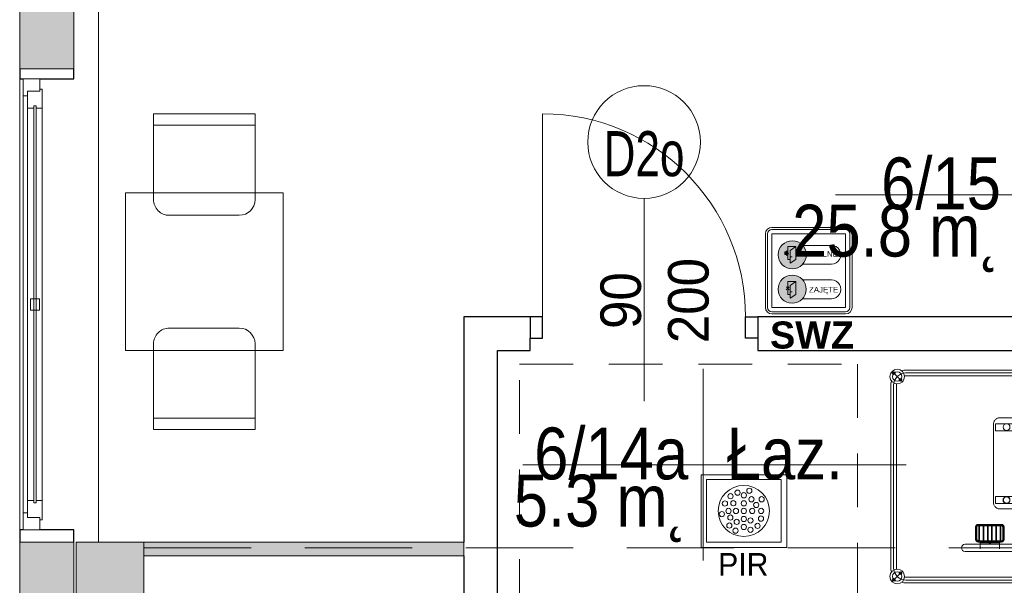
# Model space of a CAD drawing. Header units: centimetres. Extents: x -1253 to 21770, y -8842 to 3590.
# Tile 61 of 120: x -1253 to -816, y 2324 to 2575. Entities that reach past the tile are written whole.
import ezdxf

# ---------------------------------------------------------------- set-up
doc = ezdxf.new("R2010")
doc.units = ezdxf.units.CM
doc.linetypes.add('Ponad', pattern=[39.688, 23.813, -15.875])
doc.linetypes.add('Ukryte', pattern=[71.438, 47.625, -23.813])
for name, color, linetype, lineweight in [('A-ANNO-NOTE', 131, 'Continuous', 9), ('A-AREA-IDEN', 2, 'Continuous', 13), ('A-DETL-GENF', 92, 'Continuous', 9), ('A-DETL-HDLN', 90, 'Ukryte', 9), ('A-DETL-MEDM', 33, 'Continuous', 13), ('A-DOOR', 31, 'Continuous', 13), ('A-FLOR-OVHD', 1, 'Ponad', 9), ('A-GLAZ', 151, 'Continuous', 13), ('A-WALL', 113, 'Continuous', 13), ('A-WALL-PATT', 111, 'Continuous', 13), ('I-FURN', 30, 'Continuous', 9), ('P-SANR-FIXT', 6, 'Continuous', 9), ('PRZYW_Elementy_inst_przyw', 7, 'Continuous', 9), ('S-COLS', 52, 'Continuous', 13)]:
    doc.layers.add(name, color=color, linetype=linetype, lineweight=lineweight)
doc.styles.add('adam', font='arialbd.ttf')
doc.styles.add('Arial', font='arial.ttf', dxfattribs={"width": 0.9, "height": 18})
doc.styles.add('Arial_1', font='arial.ttf', dxfattribs={"width": 0.7, "height": 20})
doc.styles.add('Arial_11', font='arial.ttf', dxfattribs={"width": 0.85, "height": 23})
doc.styles.add('GENERATED_STYLE_1', font='arial.ttf')

# ---------------------------------------------------------------- blocks, each defined once
blk = doc.blocks.new('M_Concrete-Square-Column - 300 x 300mm-1795931-6_piętro IV __13_80 m_ - stan projektowany')
at = {"layer": 'S-COLS', "lineweight": 9}
blk.add_hatch(color=254, dxfattribs=at).paths.add_polyline_path([(15, -15), (15, 15), (-15, 15), (-15, -15)], flags=0)
for p, q in [((15, 15), (-15, 15)), ((-15, 15), (-15, -15)), ((15, -15), (15, 15)), ((-15, -15), (15, -15))]:
    blk.add_line(p, q, dxfattribs=at)
blk = doc.blocks.new('Blat - Blat-1285996-6_piętro IV __13_80 m_ - stan projektowany')
at = {"layer": 'I-FURN'}
for p, q in [((0, 0), (70, 0)), ((0, -70), (0, 0)), ((70, 0), (70, -70)), ((70, -70), (0, -70))]:
    blk.add_line(p, q, dxfattribs=at)
blk = doc.blocks.new('DRZWI 1S - automatyczna etykieta - Drzwi 90 _łazienkowe_-2364283-6_piętro IV __13_80 m_ - stan projektowany')
at = {"layer": 'A-DETL-GENF'}
for p, q in [((-50.5, 2), (-45, 2)), ((-50.5, -7.5), (-50.5, 2)), ((-45, 2), (-45, -7.5)), ((45, 2), (50.5, 2)), ((45, -7.5), (45, 2)), ((50.5, 2), (50.5, -7.5)), ((-45, -7.5), (-50.5, -7.5)), ((50.5, -7.5), (45, -7.5))]:
    blk.add_line(p, q, dxfattribs=at)
at = {"layer": 'A-DETL-MEDM', "lineweight": 25}
for p, q in [((-50.5, -7.5), (-50.5, 2)), ((-50.5, 2), (-45, 2)), ((-45, 2), (-45, -7.5)), ((45, 2), (45, -7.5)), ((50.5, 2), (45, 2)), ((50.5, -7.5), (50.5, 2)), ((-45, -7.5), (-50.5, -7.5)), ((45, -7.5), (50.5, -7.5))]:
    blk.add_line(p, q, dxfattribs=at)
at = {"layer": 'A-DOOR'}
blk.add_line((45, -7.5), (45, -97.5), dxfattribs=at)
blk.add_arc((45, -7.5), 90, 180, 270, dxfattribs=at)
blk = doc.blocks.new('brodzik natryskowy dla N - Type 1-2359080-6_piętro IV __13_80 m_ - stan projektowany')
at = {"layer": 'P-SANR-FIXT'}
for p, q in [((-35.25, 97.25), (-40.13, 102.13)), ((47.11, 102.55), (-33.8, 102.55)), ((-33.8, 101.3), (47.11, 101.3)), ((48.56, 97.25), (53.43, 102.13)), ((47.11, 100.05), (-33.8, 100.05)), ((-40.55, 11.3), (-40.55, 95.8)), ((-39.3, 11), (-39.3, 95.8)), ((-38.05, 11.3), (-38.05, 95.8)), ((51.36, 11.3), (51.36, 95.8)), ((52.61, 11), (52.61, 96)), ((53.86, 11.3), (53.86, 95.8)), ((-26.61, 11.2), (-26.61, 69.6)), ((-23.41, 69.6), (-23.41, 11.2)), ((-22.41, 62.85), (-25.41, 62.85)), ((-22.81, 62.85), (-22.81, 54.35)), ((-22.61, 62.85), (-22.61, 54.35)), ((-22.41, 63.8), (-22.41, 53.4)), ((-22.11, 63.8), (-22.11, 53.4)), ((-21.81, 63.8), (-21.81, 53.4)), ((-21.81, 63.5), (-15.21, 63.5)), ((-21.81, 63.2), (-15.21, 63.2)), ((-21.81, 61.6), (-15.21, 61.6)), ((-21.81, 61.3), (-15.21, 61.3)), ((-15.71, 64.9), (-21.31, 64.9)), ((-15.71, 64.6), (-21.31, 64.6)), ((-15.71, 64.3), (-21.31, 64.3)), ((-15.21, 53.4), (-15.21, 63.8)), ((-14.91, 53.4), (-14.91, 63.8)), ((-14.61, 53.4), (-14.61, 63.8)), ((-21.81, 59.7), (-15.21, 59.7)), ((-21.81, 59.4), (-15.21, 59.4)), ((-21.81, 57.8), (-15.21, 57.8)), ((-21.81, 57.5), (-15.21, 57.5)), ((-5.95, 56.77), (-5.69, 56.88)), ((-5.69, 56.88), (-5.41, 56.96)), ((-5.41, 56.96), (-5.13, 57.01)), ((-5.13, 57.01), (29.82, 57.01)), ((29.82, 57.01), (30.1, 57.01)), ((30.1, 57.01), (30.38, 56.96)), ((30.38, 56.96), (30.65, 56.89)), ((30.65, 56.89), (30.92, 56.78)), ((-22.41, 54.35), (-25.41, 54.35)), ((-21.81, 55.9), (-15.21, 55.9)), ((-21.81, 55.6), (-15.21, 55.6)), ((-21.81, 54), (-15.21, 54)), ((-21.81, 53.7), (-15.21, 53.7)), ((-21.31, 52.9), (-15.71, 52.9)), ((-21.31, 52.6), (-15.71, 52.6)), ((-7.74, 54.37), (-7.7, 54.64)), ((-7.74, 54.09), (-7.74, 54.37)), ((-7.74, 24.55), (-7.74, 54.09)), ((-7.7, 54.64), (-7.62, 54.91)), ((-7.62, 54.91), (-7.52, 55.18)), ((-7.52, 55.18), (-7.4, 55.43)), ((-7.4, 55.43), (-7.25, 55.67)), ((-7.25, 55.67), (-7.07, 55.9)), ((-7.07, 55.9), (-6.88, 56.11)), ((-6.88, 56.11), (-6.67, 56.31)), ((-6.67, 56.31), (-6.44, 56.49)), ((-6.44, 56.49), (-6.2, 56.64)), ((-6.2, 56.64), (-5.95, 56.77)), ((-5.29, 56.03), (-5.37, 32.6)), ((-2.15, 56.03), (-5.29, 56.03)), ((-4.6, 52.36), (-4.48, 52.43)), ((-4.48, 52.43), (-4.35, 52.49)), ((-4.35, 52.49), (-4.21, 52.54)), ((-4.21, 52.54), (-4.07, 52.58)), ((-4.07, 52.58), (-3.93, 52.6)), ((-3.93, 52.6), (-3.78, 52.61)), ((-3.78, 52.61), (-3.63, 52.6)), ((-3.63, 52.6), (-3.48, 52.58)), ((-3.48, 52.58), (-3.34, 52.54)), ((-3.34, 52.54), (-3.21, 52.49)), ((-3.21, 52.49), (-3.08, 52.43)), ((-3.08, 52.43), (-2.96, 52.36)), ((-2.15, 32.63), (-2.15, 56.03)), ((26.92, 56.03), (30.07, 56.03)), ((26.92, 56.03), (26.92, 32.43)), ((30.07, 32.63), (30.07, 56.03)), ((30.92, 56.78), (31.17, 56.66)), ((31.17, 56.66), (31.41, 56.51)), ((31.41, 56.51), (31.64, 56.34)), ((31.64, 56.34), (31.85, 56.14)), ((31.85, 56.14), (32.05, 55.93)), ((32.05, 55.93), (32.22, 55.71)), ((32.22, 55.71), (32.38, 55.46)), ((32.38, 55.46), (32.51, 55.21)), ((32.51, 55.21), (32.61, 54.94)), ((32.61, 54.94), (32.69, 54.67)), ((32.69, 54.67), (32.74, 54.38)), ((32.74, 54.38), (32.74, 24.86)), ((-21.31, 52.3), (-15.71, 52.3)), ((-5.24, 51.15), (-5.23, 51.29)), ((-5.23, 51), (-5.24, 51.15)), ((-5.23, 51.29), (-5.21, 51.44)), ((-5.21, 50.85), (-5.23, 51)), ((-5.21, 51.44), (-5.18, 51.58)), ((-5.18, 50.71), (-5.21, 50.85)), ((-5.18, 51.58), (-5.13, 51.71)), ((-5.13, 50.58), (-5.18, 50.71)), ((-5.13, 51.71), (-5.07, 51.84)), ((-5.07, 50.45), (-5.13, 50.58)), ((-5.07, 51.84), (-4.99, 51.96)), ((-4.99, 50.33), (-5.07, 50.45)), ((-4.99, 51.96), (-4.91, 52.08)), ((-4.91, 50.21), (-4.99, 50.33)), ((-4.91, 52.08), (-4.81, 52.18)), ((-4.81, 50.11), (-4.91, 50.21)), ((-4.81, 52.18), (-4.71, 52.27)), ((-4.71, 50.02), (-4.81, 50.11)), ((-4.71, 52.27), (-4.6, 52.36)), ((-4.6, 49.93), (-4.71, 50.02)), ((-4.48, 49.86), (-4.6, 49.93)), ((-4.35, 49.8), (-4.48, 49.86)), ((-4.21, 49.75), (-4.35, 49.8)), ((-4.07, 49.71), (-4.21, 49.75)), ((-3.93, 49.69), (-4.07, 49.71)), ((-3.78, 49.68), (-3.93, 49.69)), ((-3.48, 49.71), (-3.63, 49.69)), ((-3.34, 49.75), (-3.48, 49.71)), ((-3.21, 49.8), (-3.34, 49.75)), ((-3.08, 49.86), (-3.21, 49.8)), ((-2.96, 49.93), (-3.08, 49.86)), ((-2.96, 52.36), (-2.85, 52.27)), ((-2.85, 50.02), (-2.96, 49.93)), ((-2.85, 52.27), (-2.74, 52.18)), ((-2.74, 50.11), (-2.85, 50.02)), ((-2.74, 52.18), (-2.65, 52.08)), ((-2.65, 50.21), (-2.74, 50.11)), ((-2.65, 52.08), (-2.56, 51.96)), ((-2.56, 50.33), (-2.65, 50.21)), ((-2.56, 51.96), (-2.49, 51.84)), ((-2.49, 50.45), (-2.56, 50.33)), ((-2.49, 51.84), (-2.43, 51.71)), ((-2.43, 50.58), (-2.49, 50.45)), ((-2.43, 51.71), (-2.38, 51.58)), ((-2.38, 50.71), (-2.43, 50.58)), ((-2.38, 51.58), (-2.34, 51.44)), ((-2.34, 50.85), (-2.38, 50.71)), ((-2.34, 51.44), (-2.32, 51.29)), ((-2.32, 51), (-2.34, 50.85)), ((-2.32, 51.29), (-2.31, 51.15)), ((-2.31, 51.15), (-2.32, 51)), ((-45.5, 27.16), (-29.67, 31)), ((-44.99, 32.02), (-31.46, 34.32)), ((-29.67, 31), (-44.99, 32.02)), ((-5.37, 32.6), (-5.32, 31.71)), ((-5.32, 31.71), (-5.19, 30.85)), ((-5.19, 30.85), (-4.98, 30.01)), ((26.92, 32.43), (-2.15, 32.63)), ((-2.03, 31.55), (-2.11, 32.1)), ((-1.89, 31.01), (-2.03, 31.55)), ((-1.71, 30.51), (-1.89, 31.01)), ((26.48, 30.51), (26.66, 31.01)), ((26.66, 31.01), (26.8, 31.55)), ((26.8, 31.55), (26.88, 32.1)), ((29.97, 30.85), (29.75, 30.01)), ((30.1, 31.71), (29.97, 30.85)), ((30.15, 32.6), (30.1, 31.71)), ((-29.41, 26.14), (-45.5, 27.16)), ((-4.98, 30.01), (-4.68, 29.22)), ((-4.68, 29.22), (-4.32, 28.45)), ((-4.32, 28.45), (-3.88, 27.74)), ((-3.88, 27.74), (-3.38, 27.07)), ((-3.38, 27.07), (-2.82, 26.45)), ((-2.82, 26.45), (-2.2, 25.89)), ((-1.47, 30.02), (-1.71, 30.51)), ((-1.19, 29.56), (-1.47, 30.02)), ((-0.87, 29.14), (-1.19, 29.56)), ((-0.51, 28.74), (-0.87, 29.14)), ((-0.12, 28.38), (-0.51, 28.74)), ((0.31, 28.06), (-0.12, 28.38)), ((0.76, 27.79), (0.31, 28.06)), ((1.25, 27.55), (0.76, 27.79)), ((1.76, 27.36), (1.25, 27.55)), ((2.29, 27.23), (1.76, 27.36)), ((2.84, 27.14), (2.29, 27.23)), ((3.4, 27.11), (2.84, 27.14)), ((4.41, 27.12), (3.4, 27.11)), ((3.78, 27.12), (21.37, 27.12)), ((4.41, 23.89), (4.41, 27.12)), ((21.37, 27.12), (21.94, 27.14)), ((21.94, 27.14), (22.49, 27.23)), ((22.49, 27.23), (23.02, 27.36)), ((23.02, 27.36), (23.53, 27.55)), ((23.53, 27.55), (24.01, 27.79)), ((24.01, 27.79), (24.47, 28.06)), ((24.47, 28.06), (24.89, 28.38)), ((24.89, 28.38), (25.29, 28.74)), ((25.29, 28.74), (25.65, 29.14)), ((25.65, 29.14), (25.96, 29.56)), ((25.96, 29.56), (26.24, 30.02)), ((26.24, 30.02), (26.48, 30.51)), ((27.59, 26.45), (26.98, 25.89)), ((28.16, 27.07), (27.59, 26.45)), ((28.66, 27.74), (28.16, 27.07)), ((29.09, 28.45), (28.66, 27.74)), ((29.46, 29.22), (29.09, 28.45)), ((29.75, 30.01), (29.46, 29.22)), ((-46.26, 23.33), (-29.41, 26.14)), ((-29.41, 21.8), (-46.26, 23.33)), ((-7.7, 24.28), (-7.74, 24.55)), ((-7.62, 24.01), (-7.7, 24.28)), ((-7.51, 23.75), (-7.62, 24.01)), ((-7.38, 23.5), (-7.51, 23.75)), ((-7.23, 23.25), (-7.38, 23.5)), ((-7.05, 23.02), (-7.23, 23.25)), ((-6.85, 22.81), (-7.05, 23.02)), ((-6.64, 22.61), (-6.85, 22.81)), ((-6.41, 22.43), (-6.64, 22.61)), ((-6.17, 22.27), (-6.41, 22.43)), ((-5.92, 22.14), (-6.17, 22.27)), ((-5.66, 22.03), (-5.92, 22.14)), ((-5.39, 21.95), (-5.66, 22.03)), ((-5.12, 21.9), (-5.39, 21.95)), ((-4.84, 21.88), (-5.12, 21.9)), ((10.32, 21.88), (-4.84, 21.88)), ((-2.2, 25.89), (-1.53, 25.38)), ((-1.53, 25.38), (-0.81, 24.95)), ((-0.81, 24.95), (-0.05, 24.58)), ((-0.05, 24.58), (0.75, 24.29)), ((0.75, 24.29), (1.58, 24.07)), ((1.58, 24.07), (2.44, 23.94)), ((2.44, 23.94), (4.41, 23.89)), ((22.33, 23.94), (3.78, 23.89)), ((11.19, 23.94), (13.8, 23.94)), ((11.19, 21.67), (11.19, 23.94)), ((13.8, 23.94), (13.8, 21.67)), ((30.14, 21.88), (14.73, 21.88)), ((23.2, 24.07), (22.33, 23.94)), ((24.03, 24.29), (23.2, 24.07)), ((24.83, 24.58), (24.03, 24.29)), ((25.59, 24.95), (24.83, 24.58)), ((26.31, 25.38), (25.59, 24.95)), ((26.98, 25.89), (26.31, 25.38)), ((30.36, 21.95), (30.1, 21.9)), ((30.62, 22.03), (30.14, 21.88)), ((30.87, 22.14), (30.62, 22.03)), ((31.12, 22.28), (30.87, 22.14)), ((31.36, 22.44), (31.12, 22.28)), ((31.59, 22.62), (31.36, 22.44)), ((31.81, 22.82), (31.59, 22.62)), ((32.01, 23.04), (31.81, 22.82)), ((32.19, 23.27), (32.01, 23.04)), ((32.35, 23.52), (32.19, 23.27)), ((32.49, 23.77), (32.35, 23.52)), ((32.6, 24.04), (32.49, 23.77)), ((32.68, 24.31), (32.6, 24.04)), ((32.74, 24.58), (32.68, 24.31)), ((32.74, 24.86), (32.74, 24.58)), ((-45.75, 19.5), (-29.41, 21.8)), ((-28.14, 17.71), (-45.75, 19.5)), ((-44.99, 15.67), (-28.14, 17.71)), ((10.54, 20.79), (14.45, 20.79)), ((10.54, 11.52), (10.54, 20.79)), ((14.44, 21.54), (10.55, 21.51)), ((13.8, 21.67), (11.19, 21.67)), ((14.45, 11.52), (14.45, 20.79)), ((-27.37, 14.39), (-44.99, 15.67)), ((-44.73, 12.86), (-27.37, 14.39)), ((-42.55, 11.3), (-42.55, 11)), ((-36.05, 11.3), (-42.55, 11.3)), ((-36.05, 11), (-36.05, 11.3)), ((14.45, 11.52), (10.54, 11.52)), ((49.36, 11.3), (49.36, 11)), ((55.86, 11.3), (49.36, 11.3)), ((55.86, 11), (55.86, 11.3))]:
    blk.add_line(p, q, dxfattribs=at)
for centre, radius in [((-37.69, 99.69), 3.25), ((-39.18, 101.17), 0.62), ((-37.69, 99.69), 2.1), ((-39.18, 101.17), 0.32), ((51, 99.69), 3.25), ((51, 99.69), 2.1), ((52.48, 101.17), 0.62), ((52.48, 101.17), 0.32), ((-36.21, 98.2), 0.62), ((-36.21, 98.2), 0.32), ((49.51, 98.2), 0.62), ((49.51, 98.2), 0.32), ((-3.85, 51.24), 1.5), ((28.59, 51.18), 1.5), ((-3.77, 33.05), 1.5), ((28.71, 33.24), 1.5), ((12.42, 25.5), 1.5)]:
    blk.add_circle(centre, radius, dxfattribs=at)
for centre, radius, start, end in [((-33.8, 95.8), 5.5, 90, 180), ((-33.8, 95.8), 6.75, 90, 106.4965), ((47.11, 95.8), 6.75, 73.5035, 90), ((47.11, 95.8), 5.5, 0, 90), ((-33.8, 95.8), 6.75, 163.5035, 180), ((-33.8, 95.8), 4.25, 171.1489, 180), ((-33.8, 95.8), 4.25, 90, 98.8511), ((47.11, 95.8), 4.25, 81.1489, 90), ((47.11, 95.8), 4.25, 0, 8.8511), ((47.11, 95.8), 6.75, 0, 16.4965), ((-25.01, 69.6), 1.6, 0, 180), ((-21.31, 63.8), 1.1, 90, 180), ((-21.31, 63.8), 0.8, 90, 180), ((-21.31, 63.8), 0.5, 90, 180), ((-15.71, 63.8), 1.1, 0, 90), ((-15.71, 63.8), 0.8, 0, 90), ((-15.71, 63.8), 0.5, 0, 90), ((-21.31, 53.4), 1.1, 180, 270), ((-21.31, 53.4), 0.8, 180, 270), ((-21.31, 53.4), 0.5, 180, 270), ((-15.71, 53.4), 0.5, 270, 0), ((-15.71, 53.4), 0.8, 270, 0), ((-15.71, 53.4), 1.1, 270, 0)]:
    blk.add_arc(centre, radius, start, end, dxfattribs=at)
blk.add_ellipse((-23.14, 58.6), major_axis=(0, 0.325), ratio=0.224951, dxfattribs=at)
blk = doc.blocks.new('krzesło - krzesło-1270919-6_piętro IV __13_80 m_ - stan projektowany')
at = {"layer": 'I-FURN'}
for p, q in [((-15.5, 22.5), (15.5, 22.5)), ((-22.5, -22.5), (-22.5, 15.5)), ((22.5, 15.5), (22.5, -22.5)), ((22.5, -17.5), (-22.5, -17.5)), ((22.5, -22.5), (-22.5, -22.5))]:
    blk.add_line(p, q, dxfattribs=at)
for centre, start, end in [((-15.5, 15.5), 90, 180), ((15.5, 15.5), 360, 90)]:
    blk.add_arc(centre, 7, start, end, dxfattribs=at)
blk = doc.blocks.new('krzesło - krzesło-823058-6_piętro IV __13_80 m_ - stan projektowany')
at = {"layer": 'I-FURN'}
for p, q in [((-22.5, 22.5), (-22.5, -15.5)), ((22.5, 22.5), (-22.5, 22.5)), ((22.5, -15.5), (22.5, 22.5)), ((22.5, 17.5), (-22.5, 17.5)), ((-15.5, -22.5), (15.5, -22.5))]:
    blk.add_line(p, q, dxfattribs=at)
for centre, start, end in [((-15.5, -15.5), 180, 270), ((15.5, -15.5), 270, 0)]:
    blk.add_arc(centre, 7, start, end, dxfattribs=at)
blk = doc.blocks.new('Okno - automatyczna etykieta - 200x165 _projektowane_-2617392-6_piętro IV __13_80 m_ - stan projektowany')
at = {"layer": 'A-GLAZ'}
for p, q in [((-92.5, 10.5), (-100, 10.5)), ((-100, 10.5), (-100, 3)), ((-100, 10.5), (100, 10.5)), ((-92.5, 8.5), (-92.5, 10.5)), ((92.5, 10.5), (-92.5, 10.5)), ((100, 10.5), (92.5, 10.5)), ((92.5, 10.5), (92.5, 8.5)), ((100, 3), (100, 10.5)), ((-87, 8.5), (-94.5, 8.5)), ((-94.5, 8.5), (-94.5, 3)), ((-94.5, 3), (-94.5, 8.5)), ((-94.5, 8.5), (-92.5, 8.5)), ((88, 5.75), (-88, 5.75)), ((-88, 5.75), (-88, 4.75)), ((-88, 4.75), (-88, 5.75)), ((-88, 5.75), (-87, 5.75)), ((-88, 4.75), (88, 4.75)), ((-87, 4.75), (-88, 4.75)), ((-87, 5.75), (-87, 8.5)), ((87, 8.5), (-87, 8.5)), ((-87, 2), (-87, 4.75)), ((2.5, 7.25), (-2.5, 7.25)), ((-2.5, 7.25), (-2.5, 3.25)), ((2.5, 3.25), (2.5, 7.25)), ((94.5, 8.5), (87, 8.5)), ((87, 8.5), (87, 5.75)), ((87, 5.75), (88, 5.75)), ((87, 4.75), (87, 2)), ((88, 4.75), (87, 4.75)), ((88, 4.75), (88, 5.75)), ((88, 5.75), (88, 4.75)), ((92.5, 8.5), (94.5, 8.5)), ((94.5, 3), (94.5, 8.5)), ((94.5, 8.5), (94.5, 3)), ((-100, 3), (-94.5, 3)), ((-94.5, 3), (-95.5, 3)), ((-95.5, 3), (-95.5, 2)), ((-95.5, 2), (-87, 2)), ((87, 2), (-87, 2)), ((-2.5, 3.25), (2.5, 3.25)), ((87, 2), (95.5, 2)), ((95.5, 3), (94.5, 3)), ((94.5, 3), (100, 3)), ((95.5, 2), (95.5, 3))]:
    blk.add_line(p, q, dxfattribs=at)
blk = doc.blocks.new('METKA_POMIESZCZENIA2 - Rozbudowana - bez ramki-2396678-6_piętro IV __13_80 m_ - stan projektowany')
at = {"layer": 'A-AREA-IDEN'}
for p, q in [((0, 0.425), (0, 0)), ((0.0976, 0), (-0.8, 0)), ((-0.8, 0), (0.9, 0)), ((0, 0), (0, -0.425))]:
    blk.add_line(p, q, dxfattribs=at)
blk = doc.blocks.new('PIR')
at = {"layer": 'PRZYW_Elementy_inst_przyw'}
for points in [[(9088.59, 2536.84), (9126.55, 2536.84), (9126.55, 2504.57), (9088.59, 2504.57)], [(9090.91, 2534.66), (9124.04, 2534.66), (9124.04, 2506.88), (9090.91, 2506.88)]]:
    blk.add_lwpolyline(points, close=True, dxfattribs=at)
for centre, radius in [((9107.47, 2520.77), 11.34), ((9104.67, 2528.87), 1.16), ((9109.9, 2529.71), 1.16), ((9099.08, 2524.06), 1.16), ((9101.55, 2527.29), 1.16), ((9102.8, 2524.18), 1.16), ((9107.47, 2527.71), 1.16), ((9107.47, 2524.12), 1.16), ((9110.84, 2525.94), 1.16), ((9115.37, 2525.94), 1.16), ((9097.73, 2519.36), 1.16), ((9100.67, 2520.77), 1.16), ((9103.96, 2520.77), 1.16), ((9107.47, 2520.77), 1.16), ((9111.19, 2520.77), 1.16), ((9112.95, 2523.41), 1.16), ((9115.13, 2520.77), 1.16), ((9101.49, 2517.83), 1.16), ((9104.31, 2515.91), 1.16), ((9107.47, 2517.18), 1.16), ((9110.39, 2516.56), 1.16), ((9115.07, 2517.36), 1.16), ((9101.05, 2514.27), 1.16), ((9103.78, 2512.01), 1.16), ((9107.47, 2513.66), 1.16), ((9110.39, 2512.42), 1.16), ((9113.54, 2514.13), 1.16)]:
    blk.add_circle(centre, radius, dxfattribs=at)
at = {"layer": 'PRZYW_Elementy_inst_przyw', "insert": (9096.08, 2502.08), "char_height": 10, "width": 56.1511, "attachment_point": 1}
blk.add_mtext('PIR', dxfattribs=at)
blk = doc.blocks.new('Sygnalizator Wolne-Zajęte')
at = {"linetype": 'Continuous', "lineweight": 20, "true_color": 0x139b48}
h = blk.add_hatch(color=114, dxfattribs=at)
h.dxf.hatch_style = 1
edge = h.paths.add_edge_path()
edge.add_arc((6.13, -12.18), 6.24, 0, 360)
at = {"linetype": 'Continuous', "lineweight": 20, "true_color": 0xffffff}
h = blk.add_hatch(color=7, dxfattribs=at)
h.dxf.hatch_style = 1
h.paths.add_polyline_path([(2.79, -10.93), (3.54, -10.93), (3.54, -10.4), (4.49, -11.58), (3.54, -12.43), (3.54, -12.09), (2.79, -12.09)])
at = {"linetype": 'Continuous', "lineweight": 20, "true_color": 0xcd2027}
h = blk.add_hatch(color=242, dxfattribs=at)
h.dxf.hatch_style = 1
edge = h.paths.add_edge_path()
edge.add_arc((6.08, -27.43), 6.24, 0, 360)
at = {"color": 7, "linetype": 'Continuous', "lineweight": 20, "true_color": 0xffffff}
for p, q in [((7.71, -8.56), (4.17, -8.56)), ((4.17, -8.56), (4.17, -10.92)), ((5.21, -10.22), (7.71, -8.56)), ((7.71, -8.56), (7.71, -14.23)), ((3.54, -10.93), (3.54, -10.4)), ((3.54, -10.4), (4.49, -11.58)), ((4.49, -11.58), (3.54, -12.43)), ((3.54, -12.43), (3.54, -12.09)), ((4.17, -12.19), (4.17, -14.23)), ((5.21, -10.22), (5.21, -15.89)), ((5.21, -13.06), (6.09, -13.06)), ((4.17, -14.23), (5.21, -14.23)), ((5.21, -15.89), (7.71, -14.23)), ((7.71, -24.08), (4.17, -24.08)), ((4.17, -24.08), (4.17, -26.44)), ((5.21, -25.74), (7.71, -24.08)), ((5.21, -25.74), (5.21, -31.41)), ((7.71, -24.08), (7.71, -29.74)), ((4.72, -26.44), (3.48, -27.71)), ((3.5, -26.44), (4.75, -27.71)), ((4.17, -27.71), (4.17, -29.74)), ((4.17, -29.74), (5.21, -29.74)), ((5.21, -28.57), (6.09, -28.57)), ((5.21, -31.41), (7.71, -29.74))]:
    blk.add_line(p, q, dxfattribs=at)
at = {"color": 251, "linetype": 'Continuous', "lineweight": 20, "true_color": 0x636466}
for p, q in [((23.49, -8.01), (10.7, -7.99)), ((23.49, -16.35), (10.75, -16.33)), ((23.5, -23.34), (10.73, -23.31)), ((23.51, -31.67), (10.64, -31.65))]:
    blk.add_line(p, q, dxfattribs=at)
at = {"color": 7, "linetype": 'Continuous', "lineweight": 20, "true_color": 0xffffff}
blk.add_lwpolyline([(3.54, -12.09), (2.79, -12.09), (2.79, -10.93), (3.54, -10.93)], dxfattribs=at)
at = {"color": 251, "linetype": 'Continuous', "lineweight": 20, "true_color": 0x636466}
for centre in [(23.47, -12.18), (23.49, -27.5)]:
    blk.add_arc(centre, 4.17, 269.55, 90.0001, dxfattribs=at)
at = {"layer": 'PRZYW_Elementy_inst_przyw', "lineweight": 20}
for p, q in [((29.76, 0), (-2.88, 0)), ((-5.76, -2.88), (-5.76, -35.52)), ((-4.8, -2.88), (-4.8, -35.52)), ((-2.88, -0.96), (29.76, -0.96)), ((31.68, -2.88), (31.68, -35.52)), ((32.64, -35.52), (32.64, -2.88)), ((-2.88, -37.44), (29.76, -37.44)), ((-2.88, -38.4), (29.76, -38.4))]:
    blk.add_line(p, q, dxfattribs=at)
at = {"layer": 'PRZYW_Elementy_inst_przyw', "color": 7, "lineweight": 20}
blk.add_lwpolyline([(-2.88, -2.88), (29.76, -2.88), (29.76, -35.52), (-2.88, -35.52)], close=True, dxfattribs=at)
at = {"layer": 'PRZYW_Elementy_inst_przyw', "color": 251, "lineweight": 20, "true_color": 0x636466}
for centre in [(6.13, -12.18), (6.08, -27.43)]:
    blk.add_circle(centre, 6.24, dxfattribs=at)
at = {"layer": 'PRZYW_Elementy_inst_przyw', "lineweight": 20}
for centre, radius, start, end in [((-2.88, -2.88), 2.88, 90, 180), ((29.76, -2.88), 2.88, 0, 90), ((-2.88, -2.88), 1.92, 90, 180), ((29.76, -2.88), 1.92, 0, 90), ((-2.88, -35.52), 2.88, 180, 270), ((-2.88, -35.52), 1.92, 180, 270), ((29.76, -35.52), 2.88, 270, 0), ((29.76, -35.52), 1.92, 270, 0)]:
    blk.add_arc(centre, radius, start, end, dxfattribs=at)
at = {"color": 116, "linetype": 'Continuous', "lineweight": 20, "true_color": 0x136734, "char_height": 2.5, "attachment_point": 1, "style": 'GENERATED_STYLE_1'}
for s, insert in [('WOLNE', (13.56, -10.53)), ('{\\C244;\\c1973145;ZAJĘTE}', (13.56, -26.4))]:
    blk.add_mtext_dynamic_manual_height_columns(s, width=11.3525, gutter_width=7.5, heights=[0], dxfattribs=dict(at, insert=insert))
at = {"insert": (-3.73, -41.76), "char_height": 2.5, "width": 40.9178, "attachment_point": 1, "style": 'adam'}
blk.add_mtext('{\\H4.8x;SWZ}', dxfattribs=at)

msp = doc.modelspace()

# ---------------------------------------------------------------- hatches: boundary and pattern name
at = {"layer": 'A-WALL-PATT'}
h = msp.add_hatch(color=9, dxfattribs=at)
h.paths.add_polyline_path([(-1238.62, 1833.33), (-1228.62, 1833.33), (-1228.62, 1863.33), (-1252.62, 1863.33), (-1252.62, 1833.33)], flags=0)
h.paths.add_polyline_path([(-1252.62, 2073.33), (-1228.62, 2073.33), (-1228.62, 2103.33), (-1252.62, 2103.33), (-1252.62, 2080.47)], flags=0)
h.paths.add_polyline_path([(-1252.62, 2313.33), (-1228.62, 2313.33), (-1228.62, 2343.33), (-1252.62, 2343.33)], flags=0)
h.paths.add_polyline_path([(-1252.62, 2553.33), (-1228.62, 2553.33), (-1228.62, 2583.33), (-1252.62, 2583.33)], flags=0)
msp.add_hatch(color=9, dxfattribs=at).paths.add_polyline_path([(-1197.62, 2337.33), (-1055.62, 2337.33), (-1055.62, 2343.33), (-1197.62, 2343.33)], flags=0)

# ---------------------------------------------------------------- linework, layer by layer
at = {"layer": 'A-ANNO-NOTE', "lineweight": 13}
msp.add_line((-975.62, 2405.83), (-975.62, 2495.83), dxfattribs=at)
msp.add_line((-975.62, 2405.83), (-975.62, 2495.83), dxfattribs=at)
msp.add_circle((-975.62, 2520.83), 25, dxfattribs=at)
at = {"layer": 'A-DETL-HDLN'}
msp.add_line((-1197.62, 2340.83), (1172.38, 2340.83), dxfattribs=at)
at = {"layer": 'A-FLOR-OVHD'}
for p, q in [((-1030.89, 2422.38), (-880.89, 2422.38)), ((-1030.89, 2272.38), (-1030.89, 2422.38)), ((-880.89, 2422.38), (-880.89, 2272.38))]:
    msp.add_line(p, q, dxfattribs=at)
at = {"layer": 'A-WALL', "lineweight": 9}
for p, q in [((-1217.62, 2793.33), (-1217.62, 2343.33)), ((-1252.62, 2583.33), (-1252.62, 2553.33)), ((-1228.62, 2553.33), (-1228.62, 2583.33)), ((-1252.62, 2348.83), (-1252.62, 2548.83)), ((-1252.62, 2343.33), (-1252.62, 2313.33)), ((-1228.62, 2313.33), (-1228.62, 2343.33)), ((-1055.62, 2343.33), (-1197.62, 2343.33)), ((-1197.62, 2337.33), (-1055.62, 2337.33))]:
    msp.add_line(p, q, dxfattribs=at)
at = {"layer": 'A-WALL'}
for p, q in [((-1252.62, 2553.33), (-1228.62, 2553.33)), ((-1228.62, 2343.33), (-1252.62, 2343.33)), ((-1055.62, 2337.33), (-1055.62, 2343.33))]:
    msp.add_line(p, q, dxfattribs=at)
at = {"layer": 'A-WALL', "color": 7, "lineweight": 25}
for p, q in [((-1252.62, 2553.33), (-1252.62, 2548.83)), ((-1228.62, 2548.83), (-1228.62, 2553.33)), ((-1252.62, 2548.83), (-1251.12, 2548.83)), ((-1243.62, 2548.83), (-1228.62, 2548.83)), ((-1055.62, 2443.33), (-1055.62, 2343.33)), ((-1026.12, 2443.33), (-1055.62, 2443.33)), ((-752.62, 2443.33), (-925.12, 2443.33)), ((-1026.12, 2428.33), (-1026.12, 2433.83)), ((-925.12, 2433.83), (-925.12, 2428.33)), ((-1040.62, 2228.33), (-1040.62, 2428.33)), ((-1040.62, 2428.33), (-1026.12, 2428.33)), ((-925.12, 2428.33), (-752.62, 2428.33)), ((-1251.12, 2348.83), (-1252.62, 2348.83)), ((-1252.62, 2348.83), (-1252.62, 2343.33)), ((-1228.62, 2348.83), (-1243.62, 2348.83)), ((-1228.62, 2343.33), (-1228.62, 2348.83)), ((-1055.62, 2337.33), (-1055.62, 2319.33))]:
    msp.add_line(p, q, dxfattribs=at)

# ---------------------------------------------------------------- block references
at = {"layer": 'A-AREA-IDEN', "xscale": 99.99999999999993, "yscale": 99.99999999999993, "zscale": 99.99999999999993}
for p in [(-810.67, 2497.43), (-949.39, 2377.67)]:
    msp.add_blockref('METKA_POMIESZCZENIA2 - Rozbudowana - bez ramki-2396678-6_piętro IV __13_80 m_ - stan projektowany', p, dxfattribs=at)
at = {"layer": 'A-DOOR', "rotation": 180}
msp.add_blockref('DRZWI 1S - automatyczna etykieta - Drzwi 90 _łazienkowe_-2364283-6_piętro IV __13_80 m_ - stan projektowany', (-975.62, 2435.83), dxfattribs=at)
at = {"layer": 'A-GLAZ', "rotation": 89.9999999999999}
msp.add_blockref('Okno - automatyczna etykieta - 200x165 _projektowane_-2617392-6_piętro IV __13_80 m_ - stan projektowany', (-1240.62, 2448.83), dxfattribs=at)
at = {"layer": 'I-FURN', "rotation": 180}
for name, p in [('krzesło - krzesło-1270919-6_piętro IV __13_80 m_ - stan projektowany', (-1170.73, 2510.83)), ('Blat - Blat-1285996-6_piętro IV __13_80 m_ - stan projektowany', (-1135.73, 2428.33)), ('krzesło - krzesło-823058-6_piętro IV __13_80 m_ - stan projektowany', (-1170.73, 2415.83))]:
    msp.add_blockref(name, p, dxfattribs=at)
at = {"layer": 'P-SANR-FIXT', "rotation": 90.0000000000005}
msp.add_blockref('brodzik natryskowy dla N - Type 1-2359080-6_piętro IV __13_80 m_ - stan projektowany', (-763.62, 2365.83), dxfattribs=at)
at = {"layer": 'PRZYW_Elementy_inst_przyw'}
for name, p in [('Sygnalizator Wolne-Zajęte', (-916, 2483)), ('PIR', (-10038.83, -163.55))]:
    msp.add_blockref(name, p, dxfattribs=at)
at = {"layer": 'S-COLS', "lineweight": 9}
msp.add_blockref('M_Concrete-Square-Column - 300 x 300mm-1795931-6_piętro IV __13_80 m_ - stan projektowany', (-1212.62, 2328.33), dxfattribs=at)

# ---------------------------------------------------------------- texts
at = {"layer": 'A-ANNO-NOTE', "lineweight": 211, "insert": (-975.65, 2515.53), "char_height": 20, "width": 37.03, "attachment_point": 5, "line_spacing_factor": 0.936439, "style": 'Arial_1'}
msp.add_mtext('\\pxqc,t4.445,8.89,13.335,17.78,22.225,26.67,31.115,35.56,40.005,44.45,48.895,53.34,57.785,62.23,66.675,71.12,75.565,80.01,84.455,88.9,93.345,97.79,102.235,106.68,111.125,115.57,120.015,124.46,128.905,133.35,137.795,142.24;{D2o}', dxfattribs=at)
at = {"layer": 'A-ANNO-NOTE', "lineweight": 211, "char_height": 18, "attachment_point": 5, "rotation": 90, "line_spacing_factor": 0.936439, "style": 'Arial'}
for s, insert, width in [('\\pxqc,t6.35,12.7,19.05,25.4,31.75,38.1,44.45,50.8,57.15,63.5,69.85,76.2,82.55,88.9,95.25,101.6,107.95,114.3,120.65,127,133.35,139.7,146.05,152.4,158.75,165.1,171.45,177.8,184.15,190.5,196.85,203.2;{200}', (-955.86, 2450.52), 38.07), ('\\pxqc,t6.35,12.7,19.05,25.4,31.75,38.1,44.45,50.8,57.15,63.5,69.85,76.2,82.55,88.9,95.25,101.6,107.95,114.3,120.65,127,133.35,139.7,146.05,152.4,158.75,165.1,171.45,177.8,184.15,190.5,196.85,203.2;{200}', (-955.86, 2450.52), 38.07), ('\\pxqc,t6.35,12.7,19.05,25.4,31.75,38.1,44.45,50.8,57.15,63.5,69.85,76.2,82.55,88.9,95.25,101.6,107.95,114.3,120.65,127,133.35,139.7,146.05,152.4,158.75,165.1,171.45,177.8,184.15,190.5,196.85,203.2;{90}', (-985.86, 2450.52), 25.65)]:
    msp.add_mtext(s, dxfattribs=dict(at, insert=insert, width=width))
at = {"layer": 'A-AREA-IDEN', "color": 0, "char_height": 23, "line_spacing_factor": 0.936439, "style": 'Arial_11'}
for s, insert, width, attachment_point in [('\\pxqr,t3.69565,7.3913,11.08696,14.78261,18.47826,22.17391,25.86957,29.56522,33.26087,36.95652,40.65217,44.34783,48.04348,51.73913,55.43478,59.13043,62.82609,66.52174,70.21739,73.91304,77.6087,81.30435,85,88.69565,92.3913,96.08696,99.78261,103.47826,107.17391,110.86957,114.56522,118.26087;{6/15}', (-817.32, 2490.65), 52.87, 9), ('\\pt84.99995,169.9999,255.00008,340.00003,424.99998,509.99993,595.00011,680.00006,765.00001,849.99996,934.99991,1020.00009,1105.00004,1189.99999,1274.99994,1359.99989,1445.00007,1530.00002,1614.99997,1699.99992,1785.0001,1870.00005,1955,2039.99995,2124.9999,2210.00008,2295.00003,2379.99998,2464.99993,2550.00011,2635.00006,2720.00001;25.8 m˛', (-817.32, 2493.04), 91.63, 3), ('\\pt84.99995,169.9999,255.00008,340.00003,424.99998,509.99993,595.00011,680.00006,765.00001,849.99996,934.99991,1020.00009,1105.00004,1189.99999,1274.99994,1359.99989,1445.00007,1530.00002,1614.99997,1699.99992,1785.0001,1870.00005,1955,2039.99995,2124.9999,2210.00008,2295.00003,2379.99998,2464.99993,2550.00011,2635.00006,2720.00001;Łaz.', (-938.96, 2370.89), 51.765, 7), ('\\pxqr,t3.69565,7.3913,11.08696,14.78261,18.47826,22.17391,25.86957,29.56522,33.26087,36.95652,40.65217,44.34783,48.04348,51.73913,55.43478,59.13043,62.82609,66.52174,70.21739,73.91304,77.6087,81.30435,85,88.69565,92.3913,96.08696,99.78261,103.47826,107.17391,110.86957,114.56522,118.26087;{6/14a}', (-956.05, 2370.89), 68, 9), ('\\pt84.99995,169.9999,255.00008,340.00003,424.99998,509.99993,595.00011,680.00006,765.00001,849.99996,934.99991,1020.00009,1105.00004,1189.99999,1274.99994,1359.99989,1445.00007,1530.00002,1614.99997,1699.99992,1785.0001,1870.00005,1955,2039.99995,2124.9999,2210.00008,2295.00003,2379.99998,2464.99993,2550.00011,2635.00006,2720.00001;5.3 m˛', (-956.05, 2373.28), 76.5, 3)]:
    msp.add_mtext(s, dxfattribs=dict(at, insert=insert, width=width, attachment_point=attachment_point))

doc.saveas('drawing.dxf')
